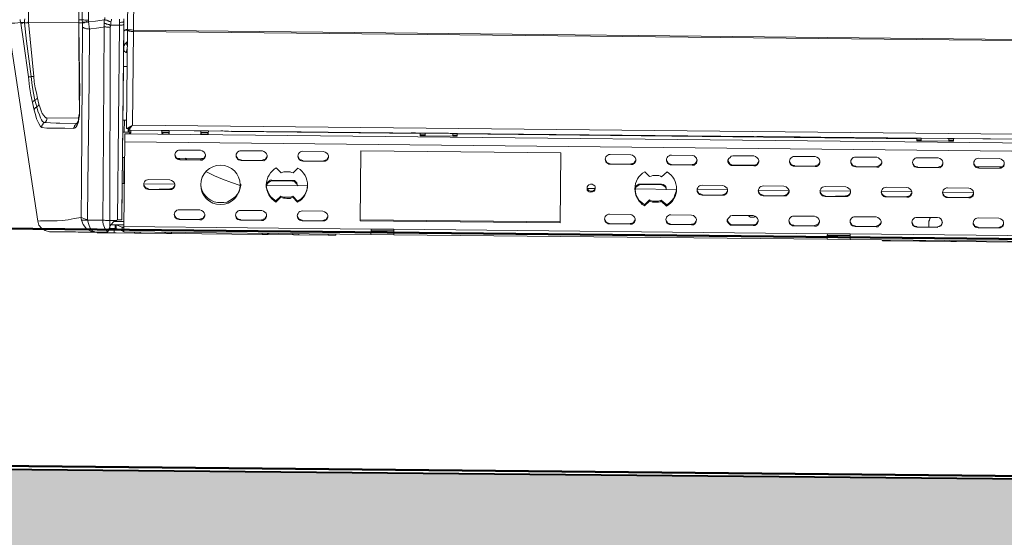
# Model space of a CAD drawing. Header units: metres. Extents: x 779 to 7046, y -512 to 9570.
# Tile 129 of 256: x 2476.799 to 2477.44, y -218.694 to -218.358. Entities that reach past the tile are written whole.
import ezdxf

# ---------------------------------------------------------------- set-up
doc = ezdxf.new("R2010")
doc.units = ezdxf.units.M
doc.linetypes.add('CIĄGłA', pattern=[0])
doc.layers.add('BK_Beton', color=2, linetype='Continuous', lineweight=15)
doc.layers.add('PDF _Geometria', color=7, linetype='Continuous')

# ---------------------------------------------------------------- blocks, each defined once
blk = doc.blocks.new('ADBLUE HELIX 6000')
at = {"layer": 'PDF _Geometria', "lineweight": 9}
for points in [[(71578.79, 10986.89), (71578.79, 10442.96), (71578.79, 10442.27), (71579.14, 10439.79), (71599.95, 10311.03), (71600.31, 10311.03), (71601.72, 10311.39), (71603.84, 10311.39), (71607, 10311.39), (71609.48, 10311.39), (71612.66, 10311.39), (71615.82, 10311.74), (71619.71, 10312.09), (71623.59, 10313.14), (71628.17, 10313.85), (71628.17, 10313.14), (71628.52, 10312.09)], [(71631.7, 10441.2), (71631, 10441.2), (71630.29, 10441.2), (71629.94, 10440.84), (71629.23, 10440.84), (71628.88, 10440.84), (71628.17, 10440.84), (71627.82, 10440.48), (71628.52, 10440.48), (71628.88, 10440.48), (71629.23, 10440.84), (71629.94, 10440.84), (71630.64, 10440.84), (71631, 10440.84), (71631.7, 10441.2), (71631.7, 10442.27), (71631.7, 10983.71)], [(71587.26, 10442.27), (71587.26, 10441.2), (71587.61, 10440.13), (71587.61, 10439.79), (71589.37, 10427.79), (71592.9, 10404.87), (71593.6, 10398.53), (71594.65, 10393.23), (71595.72, 10388.28), (71596.78, 10383.35), (71597.83, 10380.53), (71598.54, 10377.71), (71599.25, 10375.92), (71599.95, 10374.53), (71601.01, 10372.77), (71602.07, 10372.06), (71605.25, 10371.71), (71608.77, 10371.71), (71611.24, 10371.71), (71616.88, 10371.71), (71622.88, 10371.71), (71623.59, 10372.06), (71624.29, 10372.77), (71625, 10373.82), (71625.7, 10375.92), (71626.06, 10378.05), (71626.41, 10380.17), (71626.41, 10382.99), (71626.41, 10385.81), (71626.41, 10390.4), (71626.41, 10395.34), (71626.06, 10406.98), (71625.35, 10439.09), (71625.35, 10440.48), (71626.76, 10440.48), (71627.82, 10440.48)], [(71592.9, 10404.87), (71593.25, 10404.87), (71593.6, 10404.87), (71593.96, 10404.87), (71594.31, 10404.87), (71594.65, 10405.23), (71595.02, 10405.23), (71595.37, 10405.23), (71595.72, 10405.23), (71596.07, 10405.23), (71596.42, 10405.23), (71592.55, 10440.48), (71592.55, 10441.2), (71592.55, 10441.91), (71592.55, 10442.6), (71592.55, 10987.25)], [(71627.47, 10983.71), (71627.47, 10442.27), (71626.76, 10442.27), (71625.35, 10442.27), (71625.35, 10442.6), (71625.35, 10442.96), (71625.35, 10444.02), (71625.35, 10444.38), (71625.35, 10985.47)], [(71622.88, 10371.71), (71622.88, 10372.41), (71623.24, 10372.77), (71623.24, 10373.46), (71623.59, 10373.82), (71623.94, 10374.18), (71624.29, 10374.53), (71624.64, 10374.89), (71625, 10375.24), (71625.35, 10375.92), (71625.7, 10377), (71625.7, 10378.41), (71626.06, 10379.82), (71626.41, 10381.59), (71626.41, 10383.7), (71626.41, 10385.81), (71626.06, 10394.27), (71626.06, 10395.34), (71625.35, 10435.91), (71625.35, 10439.43), (71625.35, 10440.84), (71625.35, 10441.2), (71625.35, 10441.55), (71625.35, 10442.6), (71625.35, 10442.27), (71625.35, 10441.2), (71625.35, 10440.84), (71625.35, 10440.48), (71592.55, 10440.48), (71592.19, 10440.48), (71591.84, 10440.13), (71591.49, 10440.13), (71590.78, 10440.13), (71590.43, 10440.13), (71590.08, 10440.13), (71590.08, 10440.48), (71590.08, 10441.55), (71590.08, 10442.6)], [(71646.52, 10442.96), (71646.52, 10442.27), (71646.16, 10441.2), (71646.16, 10439.09), (71645.81, 10437.68), (71646.16, 10403.79), (71646.52, 10336.43), (71646.87, 10312.09), (71646.16, 10312.09), (71645.45, 10312.09), (71645.1, 10312.09), (71644.4, 10312.09), (71644.04, 10312.09), (71643.34, 10312.09), (71642.63, 10312.09), (71642.28, 10312.09), (71642.28, 10336.43), (71641.92, 10404.15), (71641.92, 10438.01), (71641.22, 10437.68), (71636.99, 10436.96), (71633.12, 10436.61), (71632.4, 10436.27), (71631.7, 10441.2), (71632.06, 10441.2), (71636.29, 10441.55), (71640.52, 10442.27), (71641.92, 10442.6), (71641.92, 10440.48), (71642.28, 10440.13), (71642.99, 10440.13), (71643.34, 10439.79), (71644.04, 10439.79), (71644.4, 10439.43), (71645.1, 10439.43), (71645.45, 10439.09), (71646.16, 10439.09), (71651.8, 10439.09), (71651.8, 10439.79), (71651.8, 10440.48), (71651.8, 10440.84), (71651.8, 10441.91), (71651.8, 10442.96)], [(71654.63, 10442.96), (71654.63, 10442.27), (71654.63, 10441.55), (71654.27, 10441.2), (71653.92, 10441.2), (71653.22, 10441.2), (71652.16, 10440.84), (71651.8, 10440.84)], [(71654.63, 10312.81), (71654.63, 10312.45), (71654.63, 10312.81), (71654.63, 10313.14), (71654.63, 10313.49), (71654.63, 10314.21), (71654.63, 10314.56), (71654.63, 10314.92), (71654.63, 10315.63), (71654.63, 10316.32), (71654.63, 10431.66), (71654.63, 10433.1), (71654.63, 10434.49), (71654.63, 10435.91), (71654.63, 10437.32), (71654.63, 10439.43), (71654.63, 10441.55), (71654.63, 10443.31)], [(71590.08, 10440.48), (71589.72, 10440.13), (71589.02, 10440.13), (71588.66, 10440.13), (71588.31, 10440.13), (71587.96, 10440.13), (71587.61, 10440.13), (71583.73, 10439.79), (71581.26, 10439.79), (71579.49, 10439.79), (71579.14, 10439.79)], [(71587.61, 10439.79), (71587.96, 10439.79), (71588.31, 10439.79), (71588.66, 10439.79), (71589.02, 10440.13), (71589.72, 10440.13), (71590.08, 10440.13), (71591.49, 10428.13), (71594.65, 10405.23), (71595.37, 10399.22), (71596.42, 10394.27), (71597.14, 10389.7), (71596.78, 10389.34), (71596.42, 10389.34), (71596.07, 10388.99), (71596.07, 10388.64), (71595.72, 10388.64), (71595.72, 10388.28)], [(71625.35, 10440.48), (71625.35, 10440.84), (71625.35, 10441.2), (71625.35, 10441.55)], [(71625.35, 10439.09), (71625.35, 10439.43)], [(71646.87, 10307.5), (71646.52, 10306.79), (71646.52, 10306.46), (71646.16, 10306.1), (71646.16, 10305.75), (71646.16, 10305.39), (71645.81, 10305.39), (71645.81, 10305.04), (71645.45, 10304.68), (71644.75, 10305.39), (71644.4, 10305.75), (71643.69, 10306.79), (71643.34, 10307.5), (71642.99, 10308.57), (71642.63, 10309.63), (71642.28, 10311.03), (71642.28, 10312.09), (71638.4, 10312.09), (71634.53, 10312.09), (71632.4, 10312.09), (71632.4, 10312.45), (71632.4, 10335.37), (71632.4, 10402.76), (71632.4, 10436.27), (71631.7, 10436.61), (71631, 10436.61), (71630.29, 10436.61), (71629.58, 10436.96), (71628.88, 10436.96), (71628.52, 10437.32), (71628.17, 10437.32), (71627.82, 10437.68), (71627.82, 10440.48), (71627.47, 10442.27), (71627.82, 10442.27), (71628.17, 10442.27), (71628.52, 10442.27), (71629.23, 10442.27), (71629.94, 10442.27), (71630.29, 10442.27), (71631, 10442.27), (71631.7, 10442.27)], [(71627.82, 10440.48), (71627.82, 10440.48)], [(71631.7, 10441.2), (71631.7, 10441.2)], [(71642.28, 10444.02), (71642.28, 10443.31), (71642.28, 10442.96), (71641.92, 10442.6), (71642.63, 10442.27), (71642.99, 10442.27), (71643.69, 10442.27), (71644.04, 10441.91), (71644.75, 10441.91), (71645.1, 10441.55), (71645.81, 10441.55), (71646.16, 10441.2)], [(71641.92, 10440.48), (71641.92, 10438.01), (71642.28, 10438.01), (71642.99, 10438.01), (71643.34, 10437.68), (71643.69, 10437.68), (71644.4, 10437.68), (71644.75, 10437.68), (71645.45, 10437.68), (71645.81, 10437.68)], [(71654.63, 10439.79), (71654.63, 10312.81), (71654.63, 10312.45), (71654.27, 10312.45), (71653.92, 10312.45), (71653.57, 10312.45), (71653.22, 10312.45), (71652.51, 10312.45), (71651.8, 10312.45), (71651.8, 10439.09), (71652.16, 10439.09), (71652.86, 10439.09), (71653.22, 10439.09), (71653.57, 10439.09), (71654.27, 10439.43), (71654.63, 10439.79), (71654.63, 10440.13), (71654.63, 10440.84), (71654.63, 10441.55)], [(71654.63, 10441.55), (71654.63, 10441.55)], [(71654.63, 10441.55), (71654.63, 10441.55)], [(71632.4, 10312.45), (71631, 10312.81), (71629.94, 10313.14), (71628.88, 10313.49), (71628.17, 10313.85), (71628.17, 10336.79), (71627.82, 10403.79), (71627.82, 10437.68)], [(71660.98, 10435.21), (71659.93, 10435.21), (71658.85, 10435.21), (71658.16, 10435.55), (71657.8, 10435.55), (71657.1, 10435.55), (71657.1, 10436.27), (71656.75, 10436.27), (71656.04, 10436.27), (71655.68, 10435.91), (71654.98, 10435.91), (71654.63, 10435.55)], [(71657.1, 10435.91), (71656.04, 10435.91), (71654.98, 10435.55), (71654.63, 10435.21)], [(72280.03, 10435.55), (72279.68, 10435.55), (72278.99, 10435.21), (72277.92, 10435.21), (72276.87, 10435.21), (71660.98, 10435.21), (71659.57, 10435.21), (71658.16, 10435.21), (71657.45, 10435.55), (71657.1, 10435.55), (71657.1, 10372.06), (71657.8, 10372.06), (71658.16, 10372.06), (71658.51, 10372.41), (71658.85, 10372.41), (71659.93, 10373.13), (71660.27, 10373.46)], [(72277.92, 10373.46), (72278.63, 10372.77), (72279.35, 10372.41), (72279.68, 10372.06), (72280.03, 10372.06), (72280.39, 10372.06), (72280.74, 10372.06), (72280.74, 10435.55), (72280.74, 10436.27), (72279.68, 10436.27), (72278.27, 10436.27), (72276.87, 10435.91), (71660.98, 10435.91), (71660.98, 10435.55), (71660.98, 10435.21), (71660.98, 10374.18), (71660.62, 10373.82), (71659.21, 10373.13), (71658.16, 10372.41), (71657.45, 10372.06), (71657.8, 10372.06), (71657.45, 10372.06)], [(71657.8, 10435.55), (71657.8, 10436.27)], [(71660.98, 10435.91), (71660.98, 10435.91)], [(71657.1, 10428.49), (71656.39, 10427.79), (71655.68, 10427.08), (71654.98, 10426.02), (71654.63, 10425.66)], [(71656.39, 10427.79), (71656.75, 10426.4), (71657.1, 10426.02)], [(71657.1, 10423.91), (71656.75, 10423.21), (71656.39, 10421.43), (71655.33, 10422.14), (71654.98, 10422.5), (71654.63, 10422.86)], [(71657.1, 10421.1), (71656.39, 10421.43)], [(71657.1, 10412.26), (71656.04, 10412.26), (71655.33, 10412.26), (71654.63, 10412.26)], [(71596.78, 10383.35), (71597.14, 10383.7), (71597.14, 10384.06), (71597.14, 10384.41), (71597.48, 10384.41), (71597.48, 10384.74), (71597.83, 10385.1), (71598.19, 10385.1), (71598.54, 10385.46), (71599.25, 10382.64), (71600.31, 10380.17), (71601.01, 10378.41), (71601.72, 10377), (71602.42, 10375.92), (71603.48, 10375.24), (71603.84, 10375.24), (71604.19, 10375.58), (71604.53, 10375.58), (71604.53, 10375.92), (71604.9, 10376.65), (71605.25, 10377), (71605.25, 10377.36), (71605.25, 10377.71), (71605.25, 10378.41), (71604.53, 10378.41), (71603.84, 10379.12), (71603.12, 10379.82), (71602.07, 10381.23), (71601.37, 10382.99), (71600.66, 10384.74), (71599.95, 10387.23), (71598.9, 10391.09), (71598.19, 10394.63), (71597.48, 10397.8), (71596.78, 10401.69), (71596.42, 10405.23)], [(71626.41, 10395.34), (71626.06, 10395.34)], [(71598.9, 10391.09), (71598.54, 10390.76), (71598.19, 10390.4), (71597.83, 10390.05), (71597.48, 10390.05), (71597.14, 10389.7), (71598.54, 10385.46), (71598.9, 10385.46), (71598.9, 10385.81), (71599.25, 10385.81), (71599.6, 10386.17), (71599.6, 10386.53), (71599.95, 10386.88), (71599.95, 10387.23)], [(71626.41, 10385.81), (71626.41, 10385.81)], [(71625, 10374.89), (71624.29, 10374.89), (71613.72, 10374.89), (71611.24, 10374.89), (71603.84, 10375.24), (71603.12, 10374.89), (71602.78, 10374.89), (71602.78, 10374.53), (71602.42, 10373.82), (71602.07, 10373.46), (71602.07, 10373.13), (71602.07, 10372.77), (71602.07, 10372.06)], [(71625.7, 10378.41), (71605.25, 10378.41)], [(71654.63, 10377.36), (71654.98, 10377.36), (71655.33, 10377.36), (71655.68, 10377.36), (71656.04, 10377.36), (71656.75, 10377.36), (71657.1, 10377.36)], [(71655.68, 10377.36), (71655.68, 10369.59)], [(71654.63, 10369.59), (71659.93, 10369.59)], [(72501.55, 10363.24), (71656.04, 10363.24), (71656.04, 10363.93), (71656.04, 10364.65), (71656.04, 10365.71), (71656.04, 10366.41), (71656.04, 10367.13), (71656.04, 10367.47), (71656.04, 10368.19), (71656.04, 10368.54), (71656.39, 10368.54), (71656.75, 10368.54), (71657.1, 10368.54), (71657.45, 10368.54), (71657.8, 10368.54), (71658.51, 10368.54), (71658.85, 10368.54), (71659.21, 10368.88), (71659.57, 10368.88), (71659.93, 10368.88), (71659.93, 10369.23), (71659.93, 10371), (71659.21, 10371), (71658.85, 10371), (71658.51, 10371), (71658.16, 10371), (71658.16, 10369.59)], [(71656.39, 10368.54), (72290.61, 10368.54)], [(71659.93, 10373.46), (71659.21, 10372.77), (71658.51, 10372.41), (71658.16, 10372.06), (71658.16, 10371), (71658.16, 10372.06), (71657.1, 10372.06)], [(71657.1, 10372.06), (71657.1, 10372.06)], [(71657.1, 10372.06), (71657.1, 10372.06)], [(71657.1, 10372.06), (71657.1, 10372.06)], [(71657.8, 10372.06), (71657.8, 10372.06)], [(71658.16, 10372.06), (71658.16, 10372.06)], [(71658.16, 10372.06), (71658.16, 10372.06)], [(71658.16, 10371), (71658.16, 10371)], [(71658.16, 10371), (71658.16, 10371)], [(71658.85, 10372.41), (71658.85, 10372.41)], [(71658.85, 10371), (71658.85, 10369.59)], [(71680.02, 10369.59), (71684.97, 10369.59)], [(71683.91, 10371), (71683.91, 10371)], [(71683.91, 10369.93), (71684.97, 10369.93)], [(71684.97, 10369.93), (71683.91, 10369.93)], [(71683.91, 10369.93), (71683.91, 10369.93)], [(71704.01, 10371), (71704.01, 10371)], [(71705.42, 10369.59), (71710.36, 10369.59)], [(71728.35, 10370.66), (71848.28, 10370.66), (71728.35, 10370.66), (71725.53, 10370.66), (71725.53, 10371), (71851.45, 10371), (71846.52, 10371), (71866.63, 10371), (71867.69, 10371), (71869.1, 10371), (71869.8, 10371), (71870.5, 10371), (71870.85, 10371), (71870.5, 10371), (71869.8, 10371), (71869.44, 10371), (72174.21, 10371), (72171.39, 10371), (72191.5, 10371), (72192.91, 10371), (72193.96, 10371), (72195.02, 10371), (72195.38, 10371), (72195.74, 10371), (72195.38, 10371), (72195.02, 10371), (72193.96, 10371), (72192.91, 10371), (72192.21, 10371), (72195.38, 10371), (72195.38, 10369.23), (72192.21, 10369.23), (72174.21, 10369.23), (72171.39, 10369.23), (72171.39, 10370.66), (71872.27, 10370.66), (71872.27, 10369.23), (71869.44, 10369.23), (71851.45, 10369.23), (71848.28, 10369.23), (71848.28, 10370.66)], [(71728.35, 10370.66), (71728.35, 10370.66)], [(71746.34, 10371), (71746.34, 10371)], [(71766.45, 10371), (71766.45, 10371)], [(71846.52, 10371), (71846.52, 10371)], [(71848.28, 10370.66), (71848.28, 10370.66)], [(71851.45, 10369.23), (71851.45, 10369.59), (71851.45, 10369.93), (71851.45, 10370.29), (71851.45, 10370.66), (71851.45, 10371), (71869.44, 10371), (71869.44, 10370.66), (71869.44, 10370.29), (71869.44, 10369.93), (71869.44, 10369.59), (71869.44, 10369.23)], [(71851.45, 10371), (71851.45, 10371)], [(71869.44, 10371), (71869.44, 10371)], [(72171.39, 10370.66), (71872.27, 10370.66)], [(71872.27, 10370.66), (71872.27, 10370.66)], [(72071.57, 10371), (72071.57, 10371)], [(72091.32, 10371), (72091.32, 10371)], [(72171.39, 10371), (72171.39, 10371)], [(72171.39, 10370.66), (72171.39, 10370.66)], [(72171.39, 10369.93), (72171.39, 10369.93)], [(72171.39, 10369.93), (72171.39, 10369.93)], [(72171.39, 10369.93), (72171.39, 10369.93)], [(72174.21, 10369.23), (72174.21, 10369.59), (72174.21, 10369.93), (72174.21, 10370.29), (72174.21, 10370.66), (72174.21, 10371), (72192.21, 10371), (72192.21, 10370.66), (72192.21, 10370.29), (72192.21, 10369.93), (72192.21, 10369.59), (72192.21, 10369.23)], [(72174.21, 10371), (72174.21, 10371)], [(72192.21, 10371), (72192.21, 10371)], [(71656.04, 10363.24), (71656.04, 10308.22)], [(71654.63, 10353.01), (71656.04, 10353.01)], [(71655.68, 10353.01), (71655.68, 10336.09)], [(71690.25, 10353.01), (71707.18, 10353.01)], [(71696.26, 10352.31), (71695.55, 10353.01)], [(71708.6, 10355.12), (71708.24, 10354.07), (71707.54, 10353.01), (71706.47, 10352.67), (71705.42, 10352.31), (71705.42, 10351.97)], [(71748.82, 10355.12), (71748.46, 10354.07), (71747.76, 10353.01), (71746.7, 10352.67), (71745.64, 10352.31), (71745.64, 10351.97)], [(71788.67, 10355.12), (71788.31, 10354.07), (71787.61, 10353.01), (71786.56, 10352.67), (71785.5, 10352.31), (71785.5, 10351.97)], [(71988.67, 10355.12), (71988.32, 10354.07), (71987.6, 10353.01), (71986.56, 10352.67), (71985.49, 10352.31), (71985.49, 10351.97)], [(72028.9, 10355.12), (72028.54, 10355.12), (72028.19, 10354.07), (72027.48, 10353.01), (72026.76, 10352.67), (72025.36, 10352.31), (72025.36, 10351.97)], [(72048.64, 10355.12), (72049.36, 10354.07), (72050.05, 10353.01), (72050.77, 10352.67), (72051.81, 10352.31), (72051.81, 10351.97)], [(72051.81, 10352.31), (72065.57, 10352.31)], [(72068.75, 10355.12), (72068.4, 10354.07), (72067.68, 10353.01), (72066.63, 10352.67), (72065.57, 10352.31), (72065.57, 10351.97)], [(72108.61, 10355.12), (72108.25, 10354.07), (72107.55, 10353.01), (72106.49, 10352.67), (72105.42, 10352.31), (72105.42, 10351.97)], [(72148.81, 10355.12), (72148.46, 10354.07), (72147.4, 10353.01), (72146.7, 10352.67), (72145.65, 10352.31), (72145.65, 10351.97)], [(72188.65, 10355.12), (72188.32, 10354.07), (72187.62, 10353.01), (72186.56, 10352.67), (72185.5, 10352.31), (72185.5, 10351.97)], [(72210.18, 10353.01), (72227.13, 10353.01)], [(72228.53, 10355.12), (72228.18, 10354.07), (72227.48, 10353.01), (72226.41, 10352.67), (72225.35, 10352.31), (72225.35, 10351.97)], [(71731.87, 10335.73), (71731.52, 10335.73), (71725.88, 10337.49), (71719.89, 10339.6), (71714.59, 10341.72), (71708.95, 10344.54)], [(71731.87, 10336.43), (71731.87, 10335.73), (71731.52, 10333.97), (71730.82, 10331.84), (71729.76, 10330.09), (71728.35, 10328.32), (71726.59, 10326.91), (71724.82, 10325.85), (71723.06, 10324.81), (71720.95, 10324.44), (71718.83, 10324.44), (71716.71, 10324.44), (71714.59, 10324.81), (71712.48, 10325.85), (71710.72, 10326.91), (71709.3, 10328.32), (71707.89, 10330.09), (71706.83, 10331.84), (71706.12, 10333.97), (71705.78, 10335.73), (71705.78, 10336.43)], [(71748.46, 10336.43), (71748.46, 10334.66), (71749.17, 10332.55), (71750.23, 10330.44), (71751.27, 10328.67), (71753.04, 10327.27), (71754.8, 10325.85), (71754.8, 10325.14), (71757.97, 10328.32), (71759.04, 10327.96), (71759.74, 10327.62), (71760.8, 10327.62), (71761.86, 10327.62), (71762.92, 10327.62), (71763.98, 10327.62), (71764.68, 10327.96), (71765.74, 10328.32), (71768.91, 10325.14), (71768.91, 10325.85), (71771.03, 10327.27), (71772.44, 10328.67), (71773.85, 10330.44), (71774.56, 10332.55), (71775.27, 10334.66), (71775.27, 10336.43)], [(71748.46, 10336.09), (71775.27, 10336.09)], [(71765.39, 10339.26), (71765.39, 10338.9), (71766.8, 10338.54), (71767.51, 10337.84), (71768.21, 10337.15), (71768.57, 10336.09), (71768.91, 10335.73), (71768.57, 10336.79), (71768.21, 10337.84), (71767.51, 10338.54), (71766.8, 10339.26), (71765.39, 10339.26), (71751.98, 10339.26), (71751.98, 10338.9), (71750.92, 10338.54), (71749.86, 10337.84), (71749.17, 10337.15), (71748.82, 10336.09), (71748.82, 10335.73), (71748.82, 10336.79), (71749.17, 10337.84), (71749.86, 10338.54), (71750.92, 10339.26), (71751.98, 10339.26)], [(71751.98, 10338.9), (71765.39, 10338.9)], [(71962.57, 10336.43), (71962.57, 10336.09), (71962.21, 10335.37), (71961.15, 10334.66), (71960.46, 10334.31), (71959.4, 10334.31), (71958.34, 10334.66), (71957.63, 10335.37), (71957.28, 10336.09), (71957.28, 10336.43)], [(71957.28, 10336.09), (71962.57, 10336.09)], [(71988.32, 10336.43), (71988.67, 10334.66), (71989.01, 10332.55), (71990.08, 10330.44), (71991.14, 10328.67), (71992.91, 10327.27), (71994.66, 10325.85), (71994.66, 10325.14), (71997.84, 10328.32), (71998.9, 10327.96), (71999.95, 10327.62), (72000.67, 10327.62), (72001.73, 10327.62), (72002.78, 10327.62), (72003.84, 10327.62), (72004.9, 10327.96), (72005.62, 10328.32), (72009.13, 10325.14), (72009.13, 10325.85), (72010.89, 10327.27), (72012.31, 10328.67), (72013.72, 10330.44), (72014.41, 10332.55), (72015.12, 10334.66), (72015.47, 10336.43)], [(71988.32, 10336.09), (72015.47, 10336.09)], [(72005.62, 10339.26), (72005.62, 10338.9), (72006.66, 10338.54), (72007.73, 10337.84), (72008.43, 10337.15), (72008.77, 10336.09), (72008.77, 10335.73), (72008.77, 10336.79), (72008.43, 10337.84), (72007.73, 10338.54), (72006.66, 10339.26), (72005.62, 10339.26), (71991.84, 10339.26), (71991.84, 10338.9), (71990.79, 10338.54), (71989.73, 10337.84), (71989.01, 10337.15), (71988.67, 10336.09), (71988.67, 10335.73), (71988.67, 10336.79), (71989.01, 10337.84), (71989.73, 10338.54), (71990.79, 10339.26), (71991.84, 10339.26)], [(71991.84, 10338.9), (72005.62, 10338.9)], [(71754.8, 10325.85), (71757.97, 10329.02), (71757.97, 10328.32)], [(71757.97, 10329.02), (71759.04, 10328.67), (71759.74, 10328.32), (71760.8, 10328.32), (71761.86, 10328.32), (71762.92, 10328.32), (71763.98, 10328.32), (71764.68, 10328.67), (71765.74, 10329.02), (71765.74, 10328.32)], [(71765.74, 10329.02), (71768.91, 10325.85)], [(71994.66, 10325.85), (71997.84, 10329.02), (71997.84, 10328.32)], [(71997.84, 10329.02), (71998.9, 10328.67), (71999.95, 10328.32), (72000.67, 10328.32), (72001.73, 10328.32), (72002.78, 10328.32), (72003.84, 10328.32), (72004.9, 10328.67), (72005.62, 10329.02), (72005.62, 10328.32)], [(72005.62, 10329.02), (72009.13, 10325.85)], [(72062.4, 10319.5), (72062.76, 10319.16), (72063.8, 10318.44), (72064.87, 10318.44), (72065.92, 10318.44), (72066.98, 10319.16)], [(72179.87, 10313.49), (72179.87, 10315.99), (72179.87, 10317.03), (72180.2, 10317.74), (72180.56, 10318.79), (72180.91, 10319.5)], [(71645.45, 10304.68), (71644.4, 10304.32), (71642.99, 10304.32), (71639.11, 10304.32), (71637.7, 10304.32), (71636.64, 10304.68), (71635.58, 10305.04), (71634.17, 10306.79), (71633.12, 10309.28), (71632.4, 10312.09), (71631, 10312.09), (71629.94, 10312.09), (71629.23, 10312.09), (71628.52, 10312.09), (71629.58, 10309.28), (71631.7, 10306.46), (71634.53, 10305.04), (71636.99, 10304.32), (71637.35, 10304.32), (71637.7, 10304.32), (71635.58, 10304.32), (71635.23, 10304.32), (71634.87, 10304.32), (71634.53, 10304.32), (71634.17, 10304.32), (71633.81, 10304.32), (71633.46, 10304.32), (71632.75, 10304.32), (71631.7, 10304.32), (71631, 10304.32), (71630.29, 10304.32), (71629.58, 10304.32), (71628.52, 10304.32), (71627.47, 10304.32), (71626.41, 10304.32), (71624.64, 10304.32), (71623.24, 10304.32), (71622.18, 10304.32), (71620.77, 10304.32), (71619.71, 10304.32), (71618.65, 10304.32), (71617.59, 10304.32), (71616.53, 10304.32), (71612.66, 10304.32), (71609.83, 10304.32), (71608.06, 10304.32), (71607.71, 10304.32), (71604.9, 10305.04), (71602.42, 10306.46), (71600.66, 10308.57), (71599.95, 10311.03)], [(71651.8, 10312.45), (71651.11, 10312.09), (71650.74, 10312.09), (71650.39, 10312.09), (71648.28, 10312.09), (71646.87, 10312.09), (71646.87, 10311.39), (71646.87, 10310.68), (71646.87, 10310.33), (71646.87, 10309.63), (71646.87, 10309.28), (71646.87, 10308.57), (71646.87, 10308.22), (71646.87, 10307.5), (71646.87, 10308.22), (71647.93, 10309.63), (71648.99, 10311.03), (71650.39, 10312.09)], [(71649.69, 10311.39), (71656.04, 10311.39)], [(71708.6, 10316.32), (71708.24, 10315.28), (71707.54, 10314.21), (71706.47, 10313.85), (71705.42, 10313.49), (71705.42, 10313.14)], [(71748.82, 10316.32), (71748.46, 10315.28), (71747.76, 10314.21), (71746.7, 10313.85), (71745.64, 10313.49), (71745.64, 10313.14)], [(71788.67, 10316.32), (71788.31, 10315.28), (71787.61, 10314.21), (71786.56, 10313.85), (71785.5, 10313.49), (71785.5, 10313.14)], [(71940, 10314.21), (71809.84, 10314.21)], [(71988.67, 10316.32), (71988.32, 10315.28), (71987.6, 10314.21), (71986.56, 10313.85), (71985.49, 10313.49), (71985.49, 10313.14)], [(72028.9, 10316.32), (72028.54, 10316.32), (72028.19, 10315.28), (72027.48, 10314.21), (72026.76, 10313.85), (72025.36, 10313.49), (72025.36, 10313.14)], [(72048.64, 10316.32), (72049.36, 10315.28), (72050.05, 10314.21), (72050.77, 10313.85), (72051.81, 10313.49), (72051.81, 10313.14)], [(72051.81, 10313.49), (72065.57, 10313.49)], [(72068.75, 10316.32), (72068.4, 10315.28), (72067.68, 10314.21), (72066.63, 10313.85), (72065.57, 10313.49), (72065.57, 10313.14)], [(72108.61, 10316.32), (72108.25, 10315.28), (72107.55, 10314.21), (72106.49, 10313.85), (72105.42, 10313.49), (72105.42, 10313.14)], [(72148.81, 10316.32), (72148.46, 10315.28), (72147.4, 10314.21), (72146.7, 10313.85), (72145.65, 10313.49), (72145.65, 10313.14)], [(72188.65, 10316.32), (72188.32, 10315.28), (72187.62, 10314.21), (72186.56, 10313.85), (72185.5, 10313.49), (72185.5, 10313.14), (72172.1, 10313.14), (72172.1, 10313.49), (72171.05, 10313.85), (72169.98, 10314.21), (72169.27, 10315.28), (72168.92, 10316.32), (72168.57, 10316.32)], [(72228.53, 10316.32), (72228.18, 10315.28), (72227.48, 10314.21), (72226.41, 10313.85), (72225.35, 10313.49), (72225.35, 10313.14)], [(71638.4, 10304.32), (71638.76, 10303.97)], [(71644.75, 10303.97), (71638.76, 10303.97), (71638.76, 10304.32)], [(71644.75, 10304.68), (71644.75, 10303.97), (71645.1, 10303.97), (71645.45, 10303.97), (71645.81, 10303.97), (71646.52, 10303.97), (71647.22, 10303.97), (71647.93, 10303.97), (71648.64, 10303.97), (71649.69, 10303.97), (71663.09, 10303.97), (71687.08, 10303.97), (71684.61, 10303.97), (71683.91, 10303.97), (71682.85, 10304.32), (71682.49, 10304.68)], [(71646.16, 10306.1), (71646.52, 10306.1), (71647.22, 10306.1), (71647.93, 10306.1), (71648.64, 10306.1), (71649.69, 10306.1), (71650.39, 10306.1), (71651.11, 10306.1), (71652.16, 10306.1), (71653.57, 10306.1), (71649.69, 10306.1), (71649.69, 10303.97)], [(71646.52, 10306.79), (71650.39, 10306.79)], [(71646.87, 10307.5), (71646.87, 10307.5)], [(71647.58, 10309.28), (71650.39, 10309.28), (71650.39, 10306.79), (71650.74, 10306.79), (71651.11, 10306.79)], [(71652.51, 10306.46), (71651.8, 10306.46), (71651.46, 10306.46), (71651.11, 10306.46), (71650.74, 10306.46), (71650.39, 10306.46), (71650.39, 10306.1), (71650.05, 10306.1), (71649.69, 10306.1), (71649.33, 10306.1)], [(71656.04, 10307.15), (71656.04, 10307.5), (71655.68, 10307.5), (71655.33, 10307.86), (71654.98, 10307.86), (71651.11, 10309.28), (71651.11, 10306.79), (71654.98, 10305.39)], [(71654.98, 10307.86), (71654.98, 10305.39), (71655.33, 10305.39), (71655.68, 10305.04), (71656.04, 10305.04), (71656.04, 10304.68)], [(71663.09, 10304.68), (71663.09, 10303.97), (71665.21, 10303.97), (71665.92, 10303.97), (71666.97, 10304.32), (71667.32, 10304.68)], [(71687.08, 10304.68), (71687.08, 10303.97), (71745.99, 10303.97), (71748.11, 10303.97), (71749.17, 10303.97), (71749.86, 10304.32), (71750.58, 10304.68)], [(71745.99, 10304.68), (71745.99, 10303.97), (71769.98, 10303.97), (71789.02, 10303.97), (71789.02, 10304.68)], [(71769.98, 10304.68), (71769.98, 10303.97), (71767.85, 10303.97), (71766.8, 10303.97), (71766.1, 10304.32), (71765.39, 10304.68)], [(71793.97, 10304.68), (71793.97, 10303.97), (71793.61, 10303.97), (71793.26, 10303.97), (71792.55, 10303.97), (71791.85, 10303.97), (71790.79, 10303.97), (71790.08, 10303.97), (71789.02, 10303.97)], [(71816.89, 10308.22), (71816.89, 10308.22)], [(71816.89, 10308.22), (71831.69, 10308.22), (72113.88, 10308.22)], [(71816.89, 10307.15), (71831.69, 10307.15)], [(71831.69, 10304.68), (71816.89, 10304.68)], [(71831.69, 10308.22), (71831.69, 10307.15), (71831.69, 10306.46), (71831.69, 10305.75), (71831.69, 10305.39), (71831.69, 10305.04), (71831.69, 10304.68), (72113.88, 10304.68), (72113.88, 10305.04), (72113.88, 10305.39), (72113.88, 10305.75), (72113.88, 10306.46), (72113.88, 10307.15), (72113.88, 10308.22), (72128.72, 10308.22)], [(71831.69, 10308.22), (71831.69, 10308.22)], [(72113.88, 10308.22), (72113.88, 10308.22)], [(72113.88, 10307.15), (72128.72, 10307.15)], [(72128.72, 10304.68), (72113.88, 10304.68)], [(72128.72, 10308.22), (72128.72, 10308.22)], [(72149.89, 10304.68), (72149.89, 10303.97), (72150.23, 10303.97), (72150.57, 10303.97), (72151.28, 10303.97), (72152, 10303.97), (72152.69, 10303.97), (72153.75, 10303.97), (72154.8, 10303.97)], [(72173.86, 10304.68), (72173.86, 10303.97), (72154.8, 10303.97), (72154.8, 10304.68)], [(72178.09, 10304.68), (72177.75, 10304.32), (72176.68, 10303.97), (72175.97, 10303.97), (72173.86, 10303.97), (72197.85, 10303.97), (72256.75, 10303.97), (72280.74, 10303.97), (72293.43, 10303.97), (72294.5, 10303.97), (72295.21, 10303.97), (72296.26, 10303.97), (72296.97, 10303.97), (72297.67, 10303.97), (72298.38, 10303.97), (72298.73, 10303.97), (72299.08, 10303.97), (72299.08, 10304.68)], [(72197.85, 10304.68), (72197.85, 10303.97), (72195.38, 10303.97), (72194.32, 10303.97), (72193.62, 10304.32), (72193.27, 10304.68)], [(71641.22, 10303.97), (71639.46, 10303.97)], [(71639.46, 10303.97), (71639.46, 10303.97)], [(71641.22, 10303.97), (71641.22, 10303.97)], [(71651.11, 10303.97), (71650.74, 10303.97), (71650.39, 10303.97), (71650.05, 10303.97), (71649.69, 10303.97), (71648.99, 10303.97), (71648.64, 10303.97), (71647.93, 10303.97), (71644.04, 10303.97), (71643.69, 10303.97)], [(71647.93, 10303.97), (71647.93, 10303.97)], [(71651.11, 10303.97), (71651.11, 10303.97)]]:
    blk.add_lwpolyline(points, dxfattribs=at)
for points in [[(72276.87, 10981.95), (72276.87, 10982.29), (72276.87, 10982.65), (72276.87, 10983.01), (71660.98, 10983.01), (71660.98, 10982.65), (71660.98, 10982.29), (71660.98, 10981.95), (71659.57, 10981.95), (71658.16, 10981.95), (71657.45, 10981.6), (71657.1, 10981.6), (71657.1, 10436.27), (71657.45, 10436.27), (71658.16, 10436.27), (71659.57, 10436.27), (71660.98, 10435.91), (71660.98, 10981.95)], [(71658.16, 10371), (71658.51, 10371.35), (71659.21, 10372.06), (71659.93, 10372.77), (71660.98, 10374.18), (72276.87, 10374.18), (72277.92, 10372.77), (72278.63, 10372.06), (72279.35, 10371.35), (72279.68, 10371)], [(71683.91, 10371), (71682.49, 10371), (71681.43, 10371), (71680.37, 10371), (71680.02, 10371), (71679.67, 10371), (71680.02, 10371), (71680.37, 10371), (71681.43, 10371), (71682.49, 10371)], [(71684.97, 10369.23), (71684.97, 10368.88), (71684.26, 10368.88), (71683.55, 10368.54), (71682.49, 10368.54), (71681.79, 10368.54), (71680.73, 10368.88), (71680.37, 10368.88), (71680.02, 10369.23), (71680.02, 10371), (71684.97, 10371)], [(71680.02, 10369.93), (71684.97, 10369.93)], [(71683.91, 10369.93), (71682.49, 10369.93), (71681.43, 10369.93), (71680.37, 10369.93), (71680.02, 10369.93), (71680.37, 10369.93), (71681.43, 10369.93), (71682.49, 10369.93)], [(71704.01, 10371), (71683.91, 10371)], [(71704.01, 10371), (71705.42, 10371), (71706.47, 10371), (71707.54, 10371), (71707.89, 10371), (71708.24, 10371), (71707.89, 10371), (71707.54, 10371), (71706.47, 10371), (71705.42, 10371)], [(71710.36, 10369.23), (71710.36, 10368.88), (71709.66, 10368.88), (71708.95, 10368.54), (71707.89, 10368.54), (71706.83, 10368.54), (71706.12, 10368.88), (71705.42, 10368.88), (71705.42, 10369.23), (71705.42, 10371), (71710.36, 10371)], [(71705.42, 10369.93), (71710.36, 10369.93)], [(71705.42, 10369.93), (71706.47, 10369.93), (71707.54, 10369.93), (71707.89, 10369.93), (71708.24, 10369.93), (71707.89, 10369.93), (71707.54, 10369.93), (71706.47, 10369.93)], [(71720.95, 10371), (71722, 10371), (71722.71, 10371), (71723.41, 10371), (71722.71, 10371), (71722, 10371), (71720.95, 10371), (71719.89, 10371), (71719.18, 10371), (71718.83, 10371), (71718.47, 10371), (71718.83, 10371), (71719.18, 10371), (71719.89, 10371)], [(71746.34, 10371), (71745.28, 10371), (71743.87, 10371), (71743.16, 10371), (71742.45, 10371), (71742.11, 10371), (71742.45, 10371), (71743.16, 10371), (71743.87, 10371), (71745.28, 10371)], [(71766.45, 10371), (71746.34, 10371)], [(71766.45, 10371), (71767.85, 10371), (71768.91, 10371), (71769.98, 10371), (71770.68, 10371), (71769.98, 10371), (71768.91, 10371), (71767.85, 10371)], [(71846.52, 10371), (71845.1, 10371), (71844.04, 10371), (71842.99, 10371), (71842.28, 10371), (71842.99, 10371), (71844.04, 10371), (71845.1, 10371)], [(71848.28, 10369.93), (71851.45, 10369.93)], [(71848.28, 10369.93), (71851.45, 10369.93)], [(71869.44, 10369.93), (71872.27, 10369.93)], [(71869.44, 10369.93), (71869.8, 10369.93), (71870.5, 10369.93), (71870.85, 10369.93), (71870.5, 10369.93), (71869.8, 10369.93)], [(72071.57, 10371), (72070.15, 10371), (72069.09, 10371), (72068.04, 10371), (72067.34, 10371), (72068.04, 10371), (72069.09, 10371), (72070.15, 10371)], [(72091.32, 10371), (72071.57, 10371)], [(72091.32, 10371), (72092.74, 10371), (72093.79, 10371), (72094.85, 10371), (72095.55, 10371), (72094.85, 10371), (72093.79, 10371), (72092.74, 10371)], [(72171.39, 10371), (72169.98, 10371), (72168.92, 10371), (72167.87, 10371), (72167.51, 10371), (72167.15, 10371), (72167.51, 10371), (72167.87, 10371), (72168.92, 10371), (72169.98, 10371)], [(72171.39, 10369.93), (72174.21, 10369.93)], [(72171.39, 10369.93), (72174.21, 10369.93)], [(72192.21, 10369.93), (72195.38, 10369.93)], [(72192.21, 10369.93), (72192.91, 10369.93), (72193.96, 10369.93), (72195.02, 10369.93), (72195.38, 10369.93), (72195.02, 10369.93), (72193.96, 10369.93), (72192.91, 10369.93)], [(72216.9, 10371), (72217.96, 10371), (72218.66, 10371), (72219.35, 10371), (72218.66, 10371), (72217.96, 10371), (72216.9, 10371), (72215.84, 10371), (72215.13, 10371), (72214.79, 10371), (72214.43, 10371), (72214.79, 10371), (72215.13, 10371), (72215.84, 10371)], [(71809.84, 10359.01), (71940, 10359.01), (71940, 10313.49), (71809.84, 10313.49)], [(72051.81, 10351.97), (72050.77, 10351.97), (72050.05, 10352.67), (72049.36, 10353.36), (72048.64, 10354.42), (72048.64, 10355.48), (72049.36, 10356.54), (72050.05, 10357.24), (72050.77, 10357.96), (72051.81, 10358.31), (72065.57, 10358.31), (72066.63, 10357.96), (72067.68, 10357.24), (72068.4, 10356.54), (72068.75, 10355.48), (72068.75, 10354.42), (72068.4, 10353.36), (72067.68, 10352.67), (72066.63, 10351.97), (72065.57, 10351.97)], [(71655.68, 10336.09), (71655.33, 10336.09), (71654.98, 10336.09), (71654.63, 10336.09), (71656.04, 10336.09)], [(71959.74, 10333.62), (71958.69, 10333.97), (71957.98, 10334.31), (71957.28, 10335.02), (71957.28, 10336.09), (71957.28, 10337.15), (71957.63, 10337.84), (71958.34, 10338.54), (71959.4, 10338.9), (71960.46, 10338.9), (71961.15, 10338.54), (71962.21, 10337.84), (71962.57, 10337.15), (71962.57, 10336.09), (71962.21, 10335.02), (71961.86, 10334.31), (71960.8, 10333.97)], [(72051.81, 10313.14), (72050.77, 10313.14), (72050.05, 10313.85), (72049.36, 10314.56), (72048.64, 10315.63), (72048.64, 10316.67), (72049.36, 10317.74), (72050.05, 10318.44), (72050.77, 10319.16), (72051.81, 10319.5), (72065.57, 10319.5), (72066.63, 10319.16), (72067.68, 10318.44), (72068.4, 10317.74), (72068.75, 10316.67), (72068.75, 10315.63), (72068.4, 10314.56), (72067.68, 10313.85), (72066.63, 10313.14), (72065.57, 10313.14)], [(71656.04, 10309.28), (71650.39, 10309.28), (71650.74, 10309.28), (71651.11, 10309.28)], [(71816.89, 10304.68), (71816.89, 10305.04), (71816.89, 10305.39), (71816.89, 10305.75), (71816.89, 10306.46), (71816.89, 10307.15), (71816.89, 10308.22), (71656.04, 10308.22), (71656.04, 10307.15), (71656.04, 10306.46), (71656.04, 10305.75), (71656.04, 10305.39), (71656.04, 10305.04), (71656.04, 10304.68)], [(72333.63, 10304.68), (72333.63, 10305.04), (72333.63, 10305.39), (72333.63, 10305.75), (72333.63, 10306.46), (72333.63, 10307.15), (72333.63, 10308.22), (72128.72, 10308.22), (72128.72, 10307.15), (72128.72, 10306.46), (72128.72, 10305.75), (72128.72, 10305.39), (72128.72, 10305.04), (72128.72, 10304.68)]]:
    blk.add_lwpolyline(points, close=True, dxfattribs=at)
for points in [[(71705.42, 10352.31), (71692.02, 10351.97, -1.027689), (71692.02, 10358.31), (71705.42, 10358.31), (71706.47, 10357.96), (71707.54, 10357.24), (71708.24, 10356.54), (71708.6, 10355.48), (71708.6, 10354.42), (71708.24, 10353.36), (71707.54, 10352.67), (71706.47, 10351.97), (71705.42, 10351.97), (71692.02, 10351.97), (71692.02, 10352.31), (71690.96, 10352.67), (71689.9, 10353.01), (71689.19, 10354.07), (71688.84, 10355.12)], [(71745.64, 10352.31), (71731.87, 10351.97, -1.027689), (71731.87, 10358.31), (71745.64, 10358.31), (71746.7, 10357.96), (71747.76, 10357.24), (71748.46, 10356.54), (71748.82, 10355.48), (71748.82, 10354.42), (71748.46, 10353.36), (71747.76, 10352.67), (71746.7, 10351.97), (71745.64, 10351.97), (71731.87, 10351.97), (71731.87, 10352.31), (71730.82, 10352.67), (71729.76, 10353.01), (71729.06, 10354.07), (71728.7, 10355.12)], [(71785.5, 10352.31), (71772.09, 10351.97, -1.029188), (71772.09, 10358.31), (71785.5, 10358.31), (71786.56, 10357.96), (71787.61, 10357.24), (71788.31, 10356.54), (71788.67, 10355.48), (71788.67, 10354.42), (71788.31, 10353.36), (71787.61, 10352.67), (71786.56, 10351.97), (71785.5, 10351.97), (71772.09, 10351.97), (71772.09, 10352.31), (71771.03, 10352.67), (71769.98, 10353.01), (71769.26, 10354.07), (71768.91, 10355.12)], [(71985.49, 10352.31), (71972.08, 10351.97, -1.020886), (71972.08, 10358.31), (71985.49, 10358.31), (71986.56, 10357.96), (71987.6, 10357.24), (71988.32, 10356.54), (71988.67, 10355.48), (71988.67, 10354.42), (71988.32, 10353.36), (71987.6, 10352.67), (71986.56, 10351.97), (71985.49, 10351.97), (71972.08, 10351.97), (71972.08, 10352.31), (71971.03, 10352.67), (71969.97, 10353.01), (71969.28, 10354.07), (71968.93, 10355.12)], [(72025.36, 10352.31), (72011.95, 10351.97, -1.02845), (72011.95, 10358.31), (72025.36, 10358.31), (72026.76, 10357.96), (72027.48, 10357.24), (72028.19, 10356.54), (72028.54, 10355.48), (72028.54, 10354.42), (72028.19, 10353.36), (72027.48, 10352.67), (72026.76, 10351.97), (72025.36, 10351.97), (72011.95, 10351.97), (72011.95, 10352.31), (72010.89, 10352.67), (72009.84, 10353.01), (72009.13, 10354.07), (72008.77, 10355.12)], [(72105.42, 10352.31), (72092.03, 10351.97, -1.028404), (72092.03, 10358.31), (72105.42, 10358.31), (72106.49, 10357.96), (72107.55, 10357.24), (72108.25, 10356.54), (72108.61, 10355.48), (72108.61, 10354.42), (72108.25, 10353.36), (72107.55, 10352.67), (72106.49, 10351.97), (72105.42, 10351.97), (72092.03, 10351.97), (72092.03, 10352.31), (72090.96, 10352.67), (72089.92, 10353.01), (72089.21, 10354.07), (72088.85, 10355.12)], [(72145.65, 10352.31), (72131.9, 10351.97, -1.028404), (72131.9, 10358.31), (72145.65, 10358.31), (72146.7, 10357.96), (72147.4, 10357.24), (72148.46, 10356.54), (72148.81, 10355.48), (72148.81, 10354.42), (72148.46, 10353.36), (72147.4, 10352.67), (72146.7, 10351.97), (72145.65, 10351.97), (72131.9, 10351.97), (72131.9, 10352.31), (72130.83, 10352.67), (72129.76, 10353.01), (72129.06, 10354.07), (72128.72, 10355.12)], [(72185.5, 10352.31), (72172.1, 10351.97, -1.02845), (72172.1, 10358.31), (72185.5, 10358.31), (72186.56, 10357.96), (72187.62, 10357.24), (72188.32, 10356.54), (72188.65, 10355.48), (72188.65, 10354.42), (72188.32, 10353.36), (72187.62, 10352.67), (72186.56, 10351.97), (72185.5, 10351.97), (72172.1, 10351.97), (72172.1, 10352.31), (72171.05, 10352.67), (72169.98, 10353.01), (72169.27, 10354.07), (72168.92, 10355.12), (72168.57, 10355.12)], [(72225.35, 10352.31), (72211.96, 10351.97, -1.02845), (72211.96, 10358.31), (72225.35, 10358.31), (72226.41, 10357.96), (72227.48, 10357.24), (72228.18, 10356.54), (72228.53, 10355.48), (72228.53, 10354.42), (72228.18, 10353.36), (72227.48, 10352.67), (72226.41, 10351.97), (72225.35, 10351.97), (72211.96, 10351.97), (72211.96, 10352.31), (72210.9, 10352.67), (72209.82, 10353.01), (72209.14, 10354.07), (72208.78, 10355.12)], [(71768.91, 10325.14, 0.571952), (71768.91, 10347.37), (71765.74, 10344.19), (71764.68, 10344.54), (71763.98, 10344.9), (71762.92, 10344.9), (71761.86, 10344.9), (71760.8, 10344.9), (71759.74, 10344.9), (71759.04, 10344.54), (71757.97, 10344.19), (71754.8, 10347.37, 0.570984), (71754.8, 10325.14)], [(72009.13, 10325.14, 0.57076), (72009.13, 10347.37), (72005.62, 10344.19), (72004.9, 10344.54), (72003.84, 10344.9), (72002.78, 10344.9), (72001.73, 10344.9), (72001.03, 10344.9), (71999.95, 10344.9), (71998.9, 10344.54), (71997.84, 10344.19), (71994.66, 10347.37, 0.57076), (71994.66, 10325.14)], [(71685.67, 10332.91), (71671.91, 10332.55, -1.025825), (71671.91, 10338.9), (71685.67, 10338.9), (71686.72, 10338.54), (71687.79, 10337.84), (71688.49, 10337.15), (71688.84, 10336.09), (71688.84, 10335.02), (71688.49, 10333.97), (71687.79, 10333.26), (71686.72, 10332.55), (71685.67, 10332.55), (71671.91, 10332.55), (71671.91, 10332.91), (71670.85, 10333.26), (71669.79, 10333.62), (71669.09, 10334.66), (71668.73, 10335.73), (71668.73, 10336.09), (71688.84, 10336.09), (71688.84, 10335.73), (71688.49, 10334.66), (71687.79, 10333.62), (71686.72, 10333.26), (71685.67, 10332.91), (71685.67, 10332.91)], [(72045.46, 10332.91), (72032.06, 10332.55, -1.021313), (72032.06, 10338.9), (72045.46, 10338.9), (72046.53, 10338.54), (72047.58, 10337.84), (72048.29, 10337.15), (72048.64, 10336.09), (72048.64, 10335.02), (72048.29, 10333.97), (72047.58, 10333.26), (72046.53, 10332.55), (72045.46, 10332.55), (72032.06, 10332.55), (72032.06, 10332.91), (72031, 10333.26), (72029.94, 10333.62), (72029.23, 10334.66), (72028.9, 10335.73), (72028.9, 10336.09), (72048.64, 10336.09), (72048.64, 10335.73), (72048.29, 10334.66), (72047.58, 10333.62), (72046.53, 10333.26), (72045.46, 10332.91), (72045.46, 10332.91)], [(72085.33, 10332.91), (72071.93, 10332.55, -1.025088), (72071.93, 10338.9), (72085.33, 10338.9), (72086.74, 10338.54), (72087.44, 10337.84), (72088.15, 10337.15), (72088.85, 10336.09), (72088.85, 10335.02), (72088.15, 10333.97), (72087.44, 10333.26), (72086.74, 10332.55), (72085.33, 10332.55), (72071.93, 10332.55), (72071.93, 10332.91), (72070.86, 10333.26), (72069.81, 10333.62), (72069.09, 10334.66), (72068.75, 10335.73), (72068.75, 10336.09), (72088.85, 10336.09), (72088.85, 10335.73), (72088.15, 10334.66), (72087.44, 10333.62), (72086.74, 10333.26), (72085.33, 10332.91), (72085.33, 10332.91)], [(72125.54, 10332.91), (72112.13, 10332.55, -1.025042), (72112.13, 10338.9), (72125.54, 10338.9), (72126.59, 10338.54), (72127.65, 10337.84), (72128.36, 10337.15), (72128.72, 10336.09), (72128.72, 10335.02), (72128.36, 10333.97), (72127.65, 10333.26), (72126.59, 10332.55), (72125.54, 10332.55), (72112.13, 10332.55), (72112.13, 10332.91), (72110.73, 10333.26), (72110.02, 10333.62), (72109.31, 10334.66), (72108.95, 10335.73), (72108.61, 10336.09), (72128.72, 10336.09), (72128.72, 10335.73), (72128.36, 10334.66), (72127.65, 10333.62), (72126.59, 10333.26), (72125.54, 10332.91), (72125.54, 10332.91)], [(72165.4, 10332.91), (72152, 10332.55, -1.028817), (72152, 10338.9), (72165.4, 10338.9), (72166.46, 10338.54), (72167.51, 10337.84), (72168.22, 10337.15), (72168.57, 10336.09), (72168.57, 10335.02), (72168.22, 10333.97), (72167.51, 10333.26), (72166.46, 10332.55), (72165.4, 10332.55), (72152, 10332.55), (72152, 10332.91), (72150.93, 10333.26), (72149.89, 10333.62), (72149.17, 10334.66), (72148.81, 10335.73), (72148.81, 10336.09), (72168.57, 10336.09), (72168.57, 10335.73), (72168.22, 10334.66), (72167.51, 10333.62), (72166.46, 10333.26), (72165.4, 10332.91), (72165.4, 10332.91)], [(72205.62, 10332.91), (72191.86, 10332.55, -1.032592), (72191.86, 10338.9), (72205.62, 10338.9), (72206.67, 10338.54), (72207.73, 10337.84), (72208.43, 10337.15), (72208.78, 10336.09), (72208.78, 10335.02), (72208.43, 10333.97), (72207.73, 10333.26), (72206.67, 10332.55), (72205.62, 10332.55), (72191.86, 10332.55), (72191.86, 10332.91), (72190.79, 10333.26), (72189.73, 10333.62), (72189.03, 10334.66), (72188.65, 10335.73), (72188.65, 10336.09), (72208.78, 10336.09), (72208.78, 10335.73), (72208.43, 10334.66), (72207.73, 10333.62), (72206.67, 10333.26), (72205.62, 10332.91), (72205.62, 10332.91)], [(71705.42, 10313.49), (71692.02, 10313.14, -1.023474), (71692.02, 10319.5), (71705.42, 10319.5), (71706.47, 10319.16), (71707.54, 10318.44), (71708.24, 10317.74), (71708.6, 10316.67), (71708.6, 10315.63), (71708.24, 10314.56), (71707.54, 10313.85), (71706.47, 10313.14), (71705.42, 10313.14), (71692.02, 10313.14), (71692.02, 10313.49), (71690.96, 10313.85), (71689.9, 10314.21), (71689.19, 10315.28), (71688.84, 10316.32)], [(71745.64, 10313.49), (71731.87, 10313.14, -1.023474), (71731.87, 10319.5), (71745.64, 10319.5), (71746.7, 10319.16), (71747.76, 10318.44), (71748.46, 10317.74), (71748.82, 10316.67), (71748.82, 10315.63), (71748.46, 10314.56), (71747.76, 10313.85), (71746.7, 10313.14), (71745.64, 10313.14), (71731.87, 10313.14), (71731.87, 10313.49), (71730.82, 10313.85), (71729.76, 10314.21), (71729.06, 10315.28), (71728.7, 10316.32)], [(71785.5, 10313.49), (71772.09, 10313.14, -1.024971), (71772.09, 10319.5), (71785.5, 10319.5), (71786.56, 10319.16), (71787.61, 10318.44), (71788.31, 10317.74), (71788.67, 10316.67), (71788.67, 10315.63), (71788.31, 10314.56), (71787.61, 10313.85), (71786.56, 10313.14), (71785.5, 10313.14), (71772.09, 10313.14), (71772.09, 10313.49), (71771.03, 10313.85), (71769.98, 10314.21), (71769.26, 10315.28), (71768.91, 10316.32)], [(71985.49, 10313.49), (71972.08, 10313.14, -1.016683), (71972.08, 10319.5), (71985.49, 10319.5), (71986.56, 10319.16), (71987.6, 10318.44), (71988.32, 10317.74), (71988.67, 10316.67), (71988.67, 10315.63), (71988.32, 10314.56), (71987.6, 10313.85), (71986.56, 10313.14), (71985.49, 10313.14), (71972.08, 10313.14), (71972.08, 10313.49), (71971.03, 10313.85), (71969.97, 10314.21), (71969.28, 10315.28), (71968.93, 10316.32)], [(72025.36, 10313.49), (72011.95, 10313.14, -1.024234), (72011.95, 10319.5), (72025.36, 10319.5), (72026.76, 10319.16), (72027.48, 10318.44), (72028.19, 10317.74), (72028.54, 10316.67), (72028.54, 10315.63), (72028.19, 10314.56), (72027.48, 10313.85), (72026.76, 10313.14), (72025.36, 10313.14), (72011.95, 10313.14), (72011.95, 10313.49), (72010.89, 10313.85), (72009.84, 10314.21), (72009.13, 10315.28), (72008.77, 10316.32)], [(72105.42, 10313.49), (72092.03, 10313.14, -1.024188), (72092.03, 10319.5), (72105.42, 10319.5), (72106.49, 10319.16), (72107.55, 10318.44), (72108.25, 10317.74), (72108.61, 10316.67), (72108.61, 10315.63), (72108.25, 10314.56), (72107.55, 10313.85), (72106.49, 10313.14), (72105.42, 10313.14), (72092.03, 10313.14), (72092.03, 10313.49), (72090.96, 10313.85), (72089.92, 10314.21), (72089.21, 10315.28), (72088.85, 10316.32)], [(72145.65, 10313.49), (72131.9, 10313.14, -1.024188), (72131.9, 10319.5), (72145.65, 10319.5), (72146.7, 10319.16), (72147.4, 10318.44), (72148.46, 10317.74), (72148.81, 10316.67), (72148.81, 10315.63), (72148.46, 10314.56), (72147.4, 10313.85), (72146.7, 10313.14), (72145.65, 10313.14), (72131.9, 10313.14), (72131.9, 10313.49), (72130.83, 10313.85), (72129.76, 10314.21), (72129.06, 10315.28), (72128.72, 10316.32)], [(72172.1, 10313.14, -1.024234), (72172.1, 10319.5), (72185.5, 10319.5, -0.998448), (72185.5, 10313.49), (72172.1, 10313.14)], [(72225.35, 10313.49), (72211.96, 10313.14, -1.024234), (72211.96, 10319.5), (72225.35, 10319.5), (72226.41, 10319.16), (72227.48, 10318.44), (72228.18, 10317.74), (72228.53, 10316.67), (72228.53, 10315.63), (72228.18, 10314.56), (72227.48, 10313.85), (72226.41, 10313.14), (72225.35, 10313.14), (72211.96, 10313.14), (72211.96, 10313.49), (72210.9, 10313.85), (72209.82, 10314.21), (72209.14, 10315.28), (72208.78, 10316.32)]]:
    blk.add_lwpolyline(points, format="xyb", dxfattribs=at)
blk.add_circle((71718.59, 10335.95), 12.83, dxfattribs=at)
blk = doc.blocks.new('B-B')
at = {"lineweight": 9, "true_color": 0xed1f24}
h = blk.add_hatch(dxfattribs=at)
h.set_pattern_fill('AR-CONC', color=240, scale=0.005, angle=-34.44878)
h.set_pattern_definition([(15.551222, (-696.3316, 2496.9578), (0.7060955, -0.58100074), [0.09525, -1.04775]), (320.551222, (-696.3316, 2496.9578), (0.3950606, 0.88743875), [0.0762, -0.83820292]), (66.002667, (-696.27275, 2496.90935), (1.10115607, 0.306438), [0.08095004, -0.89045122]), (11.73542, (-696.1879, 2497.1672), (0.9987923, -0.94005267), [0.142875, -1.571625]), (62.18678, (-696.1047, 2497.0889), (1.67866224, 0.3487167), [0.1214251, -1.33567804]), (316.735373, (-696.1879, 2497.1672), (1.67866224, 0.3487167), [0.1142998, -1.25729866]), (346.551222, (-696.1191, 2497.043), (0.33588918, -0.85047388), [0.09525, -1.04775]), (291.551222, (-696.1191, 2497.043), (0.77576706, 0.58463913), [0.0762, -0.8382]), (37.002667, (-696.0911, 2496.97215), (1.11165624, -0.26583475), [0.08095004, -0.8904497]), (3.051222, (-696.3316, 2496.95777), (0.251885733, 0.33989841), [0, -0.82804, 0, -0.8509, 0, -0.841375]), (333.051222, (-696.3316, 2496.95777), (0.558853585, 0.22407151), [0, -0.48514, 0, -0.80899, 0, -0.320675]), (293.051222, (-696.56514, 2497.11797), (0.542859, -0.40711768), [0, -0.3175, 0, -0.9906, 0, -1.31445]), (283.051222, (-696.66986, 2497.1898), (0.6826754, -0.31412309), [0, -0.41275, 0, -0.65786, 0, -0.93345])])
h.paths.add_polyline_path([(23.26948, -99.18079), (21.63274, -88.75523), (20.12813, -78.87522), (18.2933, -68.47841), (16.06114, -55.6023), (14.25534, -45.65292), (13.18712, -39.86331), (11.74928, -30.61485), (10.74801, -24.98274), (15.18557, -54.52442), (18.22626, -73.03347), (21.92975, -93.13492), (24.12453, -104.98977)])
at = {"color": 242, "linetype": 'CIĄGłA', "lineweight": 40, "true_color": 0xcd2027}
blk.add_lwpolyline([(6.5317, 0.67352), (6.70494, -0.34681), (7.84711, -7.80843), (7.69965, -7.83589), (11.74928, -30.61485), (13.18712, -39.86331), (14.25534, -45.65292), (16.06114, -55.6023), (18.2933, -68.47841), (20.12813, -78.87522), (21.63274, -88.75523), (23.26948, -99.18079), (24.42396, -107.23563)], dxfattribs=at)
at = {"layer": 'BK_Beton', "color": 18, "lineweight": 50, "true_color": 0x000000}
blk.add_line((20.12813, -78.87522, -10.04), (18.39529, -69.02599, -10.04), dxfattribs=at)
at = {"layer": 'BK_Beton', "color": 18, "lineweight": 50, "true_color": 0x000000, "elevation": -10.04}
blk.add_lwpolyline([(18.50627, -69.62179), (18.65354, -69.59329), (20.1579, -78.1613), (20.01044, -78.18877)], dxfattribs=at)
at = {"layer": 'BK_Beton', "color": 18, "lineweight": 5, "true_color": 0x000000, "elevation": -10.04}
blk.add_lwpolyline([(20.01045, -78.18877), (20.1579, -78.1613), (18.65354, -69.59329), (18.5063, -69.62178)], dxfattribs=at)
at = {"color": 18, "lineweight": 0, "true_color": 0x000000, "xscale": 0.001, "yscale": 0.001, "zscale": 0.001, "rotation": 279.9583443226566}
blk.add_blockref('ADBLUE HELIX 6000', (-2.96866, -6.03965, -10.04), dxfattribs=at)

msp = doc.modelspace()

# ---------------------------------------------------------------- block references
at = {"layer": 'PDF _Geometria', "linetype": 'CIĄGłA', "rotation": 79.44877770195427}
msp.add_blockref('B-B', (2399.71412, -224.03405, 10.04), dxfattribs=at)

doc.saveas('drawing.dxf')
